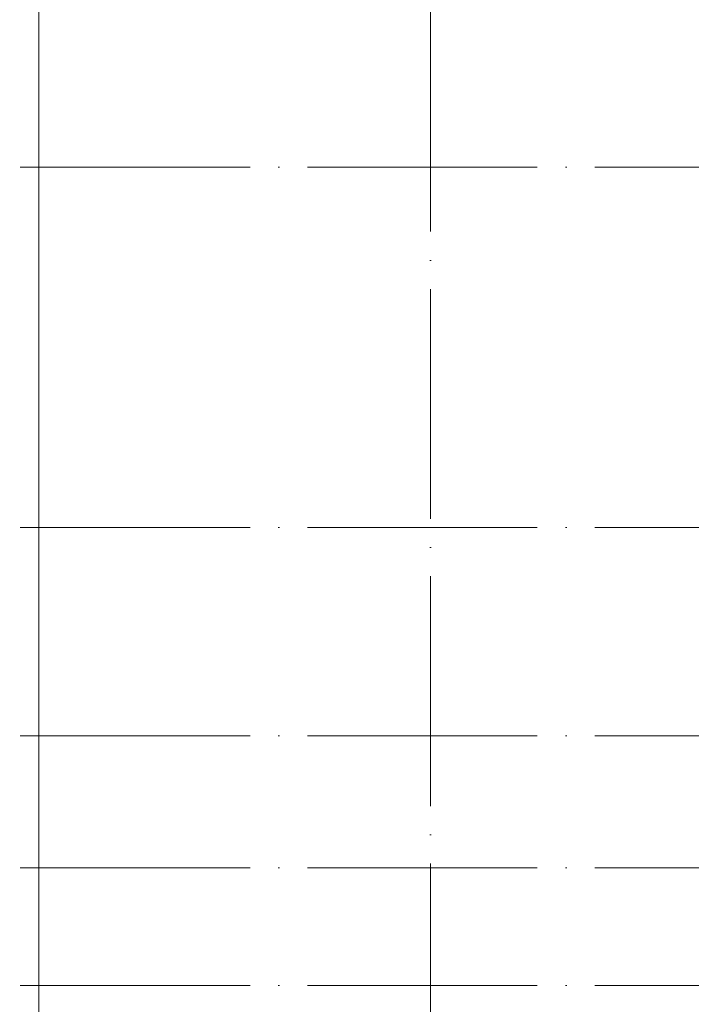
# Model space of a CAD drawing. Header units: millimetres. Extents: x -30540 to 143646, y -11730 to 123410.
# Tile 47 of 114: x 43853 to 55543, y 89374 to 106515. Entities that reach past the tile are written whole.
import ezdxf

# ---------------------------------------------------------------- set-up
doc = ezdxf.new("R2010")
doc.units = ezdxf.units.MM
doc.linetypes.add('ADSK_Линия сетки', pattern=[5000, 4000, -500, 0, -500])
doc.layers.add('A-FLOR-____-OTLN', color=7, linetype='Continuous', lineweight=18)
doc.layers.add('S-GRID-____-OTLN', color=7, linetype='Continuous', lineweight=9)

# ---------------------------------------------------------------- blocks, each defined once
blk = doc.blocks.new('Наметкина 10_РД_АР_К2_отсоединено_rvt-1-Кровля')
at = {"layer": 'A-FLOR-____-OTLN', "color": 254, "lineweight": 13, "true_color": 0xcccccc}
blk.add_line((44185, 74700), (44185, 121036), dxfattribs=at)

msp = doc.modelspace()

# ---------------------------------------------------------------- linework, layer by layer
at = {"layer": 'S-GRID-____-OTLN', "color": 253, "linetype": 'ADSK_Линия сетки', "true_color": 0xaaaaaa}
for p, q in [((51005.3, 67824.7), (51005.3, 122287.9)), ((67863.4, 103950), (9800.2, 103950)), ((67863.4, 97675), (9800.2, 97675)), ((67863.4, 94050), (9800.2, 94050)), ((67863.4, 91750), (9800.2, 91750)), ((67863.4, 89700), (9800.2, 89700))]:
    msp.add_line(p, q, dxfattribs=at)

# ---------------------------------------------------------------- block references
at = {"lineweight": 5}
msp.add_blockref('Наметкина 10_РД_АР_К2_отсоединено_rvt-1-Кровля', (0, 0), dxfattribs=at)

doc.saveas('drawing.dxf')
